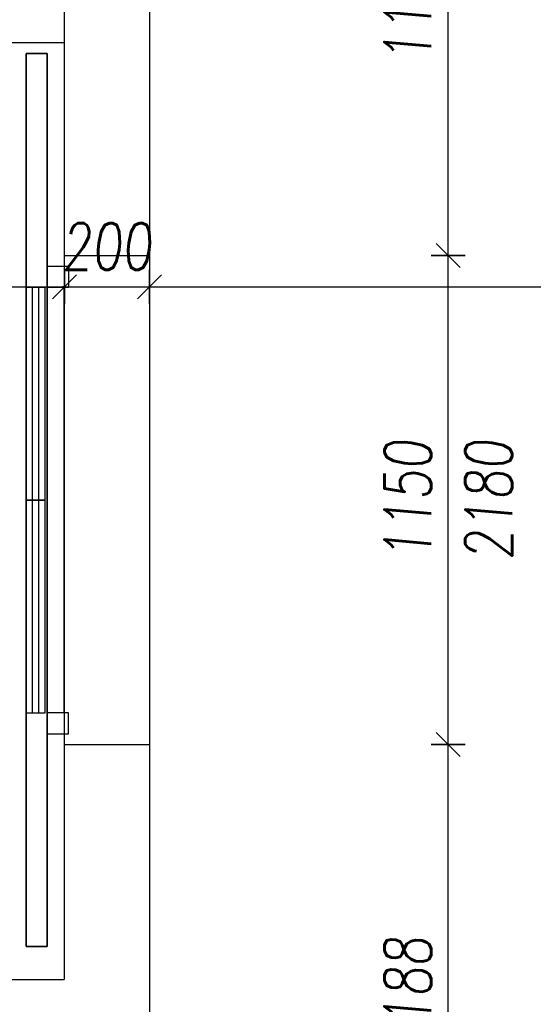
# Model space of a CAD drawing. Header units: millimetres. Extents: x 171 to 266814, y 44 to 350448.
# Tile 44 of 105: x 19753 to 20961, y 19275 to 21590. Entities that reach past the tile are written whole.
import ezdxf

# ---------------------------------------------------------------- set-up
doc = ezdxf.new("R2010")
doc.units = ezdxf.units.MM
doc.header["$LTSCALE"] = 100
doc.linetypes.add('ACAD_ISO10W100', pattern=[18.5, 12, -3, 0.5, -3])
for name, color, linetype in [('KOTY 50', 7, 'Continuous'), ('NOVÁ TENKÁ', 240, 'Continuous'), ('OBRYSY', 7, 'Continuous'), ('TENKA', 253, 'Continuous'), ('ŽB', 3, 'Continuous')]:
    doc.layers.add(name, color=color, linetype=linetype)
doc.styles.add('CS-ROMANS', font='romans.shx', dxfattribs={"width": 0.75, "oblique": 5})
doc.dimstyles.new('A_KÓTA_50', dxfattribs={"dimtxt": 110, "dimasz": 2, "dimexe": 100, "dimexo": 1500, "dimgap": 40, "dimtad": 1, "dimrnd": 1, "dimdsep": 46, "dimtxsty": 'CS-ROMANS', "dimblk": 'KOT_CARA20', "dimcen": 45, "dimse1": 1, "dimse2": 1, "dimclrd": 256, "dimclre": 256, "dimclrt": 256, "dimadec": 0, "dimazin": 0, "dimtfac": 1, "dimtix": 1, "dimtmove": 2, "dimatfit": 3, "dimldrblk": 'OBLIQUE', "dimfxl": 100, "dimtolj": 1, "dimarcsym": 0})

# ---------------------------------------------------------------- blocks, each defined once
blk = doc.blocks.new('10020_Elevator_0')
at = {"layer": 'NOVÁ TENKÁ', "lineweight": 35}
for p, q in [((-1100, 40), (-1100, 90)), ((-1100, 90), (1000, 90)), ((1000, 90), (1000, 40)), ((1000, 40), (-1100, 40))]:
    blk.add_line(p, q, dxfattribs=at)
at = {"layer": 'NOVÁ TENKÁ'}
for p, q in [((-550, 40), (-600, 40)), ((-600, 40), (-600, -10)), ((-550, -10), (-550, 40)), ((450, 40), (500, 40)), ((450, -10), (450, 40)), ((500, 40), (500, -10)), ((-550, 0), (450, 0)), ((-600, -10), (-550, -10)), ((500, -10), (450, -10))]:
    blk.add_line(p, q, dxfattribs=at)
for points in [[(-50, 45), (-50, 90), (-550, 90), (-550, 45)], [(450, 45), (450, 90), (-50, 90), (-50, 45)]]:
    blk.add_lwpolyline(points, close=True, dxfattribs=at)
for points in [[(-550, 75), (-50, 75)], [(-50, 75), (450, 75)], [(-550, 60), (-50, 60)], [(-50, 60), (450, 60)]]:
    blk.add_lwpolyline(points, dxfattribs=at)
blk = doc.blocks.new('KOT_CARA20')
for p, q in [((0, 20), (0, -20)), ((0, 0), (14.1, 14.1)), ((0, 0), (-14.1, -14.1))]:
    blk.add_line(p, q)
blk = doc.blocks.new('*D175')
at = {"layer": 'Defpoints', "color": 0, "transparency": 16777216}
for p in [(19857.6, 21191.7), (17757.6, 21150.3), (19857.6, 20961.9)]:
    blk.add_point(p, dxfattribs=at)
at = {"layer": 'KOTY 50', "lineweight": -2, "ltscale": 5, "transparency": 16777216}
blk.add_line((17759.6, 20961.9), (19855.6, 20961.9), dxfattribs=at)
at = {"layer": 'KOTY 50', "lineweight": -2, "transparency": 16777216, "xscale": 2, "yscale": 2, "zscale": 2, "rotation": 180}
blk.add_blockref('KOT_CARA20', (17757.6, 20961.9), dxfattribs=at)
at = {"layer": 'KOTY 50', "lineweight": -2, "transparency": 16777216, "xscale": 2, "yscale": 2, "zscale": 2}
blk.add_blockref('KOT_CARA20', (19857.6, 20961.9), dxfattribs=at)
at = {"layer": 'KOTY 50', "transparency": 16777216, "insert": (18807.6, 21056.9), "char_height": 110, "attachment_point": 5, "style": 'CS-ROMANS'}
blk.add_mtext('\\A1;2100', dxfattribs=at)
blk = doc.blocks.new('_OBLIQUE')
at = {"color": 0, "linetype": 'ByBlock', "ltscale": 15}
blk.add_line((-0.5, -0.5), (0.5, 0.5), dxfattribs=at)
blk = doc.blocks.new('*D176')
at = {"layer": 'Defpoints', "color": 0, "transparency": 16777216}
for p in [(19857.6, 21191.7), (20057.6, 21180.7), (20057.6, 20961.9)]:
    blk.add_point(p, dxfattribs=at)
at = {"layer": 'KOTY 50', "lineweight": -2, "ltscale": 5, "transparency": 16777216}
for p, q in [((19855.6, 20961.9), (19853.6, 20961.9)), ((19857.6, 20961.9), (20057.6, 20961.9)), ((20059.6, 20961.9), (20061.6, 20961.9))]:
    blk.add_line(p, q, dxfattribs=at)
at = {"layer": 'KOTY 50', "lineweight": -2, "transparency": 16777216, "xscale": 2, "yscale": 2, "zscale": 2}
blk.add_blockref('KOT_CARA20', (19857.6, 20961.9), dxfattribs=at)
at = {"layer": 'KOTY 50', "lineweight": -2, "transparency": 16777216, "xscale": 2, "yscale": 2, "zscale": 2, "rotation": 180}
blk.add_blockref('KOT_CARA20', (20057.6, 20961.9), dxfattribs=at)
at = {"layer": 'KOTY 50', "transparency": 16777216, "insert": (19957.6, 21056.9), "char_height": 110, "attachment_point": 5, "style": 'CS-ROMANS'}
blk.add_mtext('\\A1;200', dxfattribs=at)
blk = doc.blocks.new('*D177')
at = {"layer": 'Defpoints', "color": 0, "transparency": 16777216}
for p in [(22307.6, 21325.6), (20057.6, 21180.7), (22307.6, 20961.9)]:
    blk.add_point(p, dxfattribs=at)
at = {"layer": 'KOTY 50', "lineweight": -2, "ltscale": 5, "transparency": 16777216}
blk.add_line((20059.6, 20961.9), (22305.6, 20961.9), dxfattribs=at)
at = {"layer": 'KOTY 50', "lineweight": -2, "transparency": 16777216, "xscale": 2, "yscale": 2, "zscale": 2, "rotation": 180}
blk.add_blockref('KOT_CARA20', (20057.6, 20961.9), dxfattribs=at)
at = {"layer": 'KOTY 50', "lineweight": -2, "transparency": 16777216, "xscale": 2, "yscale": 2, "zscale": 2}
blk.add_blockref('KOT_CARA20', (22307.6, 20961.9), dxfattribs=at)
at = {"layer": 'KOTY 50', "transparency": 16777216, "insert": (21182.6, 21056.9), "char_height": 110, "attachment_point": 5, "style": 'CS-ROMANS'}
blk.add_mtext('\\A1;2250', dxfattribs=at)
blk = doc.blocks.new('*D334')
at = {"layer": 'Defpoints', "color": 0, "transparency": 16777216}
for p in [(20057.6, 19885.4), (20760.6, 19885.4), (20057.6, 18697.9)]:
    blk.add_point(p, dxfattribs=at)
at = {"layer": 'KOTY 50', "lineweight": -2, "ltscale": 5, "transparency": 16777216}
blk.add_line((20760.6, 18699.9), (20760.6, 19883.4), dxfattribs=at)
at = {"layer": 'KOTY 50', "lineweight": -2, "transparency": 16777216, "xscale": 2, "yscale": 2, "zscale": 2}
for p, rotation in [((20760.6, 19885.4), 90), ((20760.6, 18697.9), 270)]:
    blk.add_blockref('KOT_CARA20', p, dxfattribs=dict(at, rotation=rotation))
at = {"layer": 'KOTY 50', "transparency": 16777216, "insert": (20665.6, 19291.7), "char_height": 110, "attachment_point": 5, "rotation": 90, "style": 'CS-ROMANS'}
blk.add_mtext('\\A1;1188', dxfattribs=at)
blk = doc.blocks.new('*D335')
at = {"layer": 'Defpoints', "color": 0, "transparency": 16777216}
for p in [(20057.6, 21035.4), (20760.6, 21035.4), (20057.6, 19885.4)]:
    blk.add_point(p, dxfattribs=at)
at = {"layer": 'KOTY 50', "lineweight": -2, "ltscale": 5, "transparency": 16777216}
blk.add_line((20760.6, 19887.4), (20760.6, 21033.4), dxfattribs=at)
at = {"layer": 'KOTY 50', "lineweight": -2, "transparency": 16777216, "xscale": 2, "yscale": 2, "zscale": 2}
for p, rotation in [((20760.6, 21035.4), 90), ((20760.6, 19885.4), 270)]:
    blk.add_blockref('KOT_CARA20', p, dxfattribs=dict(at, rotation=rotation))
at = {"layer": 'KOTY 50', "transparency": 16777216, "char_height": 110, "attachment_point": 5, "rotation": 90, "style": 'CS-ROMANS'}
for s, insert in [('\\A1;1150', (20665.6, 20460.4)), ('\\A1;2180', (20855.6, 20460.4))]:
    blk.add_mtext(s, dxfattribs=dict(at, insert=insert))
blk = doc.blocks.new('*D336')
at = {"layer": 'Defpoints', "color": 0, "transparency": 16777216}
for p in [(20057.6, 22225.4), (20760.6, 22225.4), (20057.6, 21035.4)]:
    blk.add_point(p, dxfattribs=at)
at = {"layer": 'KOTY 50', "lineweight": -2, "ltscale": 5, "transparency": 16777216}
blk.add_line((20760.6, 21037.4), (20760.6, 22223.4), dxfattribs=at)
at = {"layer": 'KOTY 50', "lineweight": -2, "transparency": 16777216, "xscale": 2, "yscale": 2, "zscale": 2}
for p, rotation in [((20760.6, 22225.4), 90), ((20760.6, 21035.4), 270)]:
    blk.add_blockref('KOT_CARA20', p, dxfattribs=dict(at, rotation=rotation))
at = {"layer": 'KOTY 50', "transparency": 16777216, "insert": (20665.6, 21630.4), "char_height": 110, "attachment_point": 5, "rotation": 90, "style": 'CS-ROMANS'}
blk.add_mtext('\\A1;1190', dxfattribs=at)

msp = doc.modelspace()

# ---------------------------------------------------------------- linework, layer by layer
at = {"layer": 'OBRYSY', "color": 253}
msp.add_line((19857.556, 21535.41), (17757.556, 21535.41), dxfattribs=at)
at = {"layer": 'TENKA', "color": 253, "ltscale": 5}
msp.add_line((19857.556, 21035.41), (19857.556, 19885.41), dxfattribs=at)
at = {"layer": 'TENKA', "color": 253, "linetype": 'ACAD_ISO10W100', "ltscale": 5}
msp.add_line((20057.556, 21035.41), (20057.556, 19885.41), dxfattribs=at)
at = {"layer": 'ŽB', "color": 253}
for p, q in [((19857.556, 22225.41), (19857.556, 21035.41)), ((20057.556, 22225.41), (20057.556, 21035.41)), ((19857.556, 21035.41), (20057.556, 21035.41)), ((19857.556, 21035.41), (20057.556, 21035.41)), ((19857.556, 21035.41), (20057.556, 21035.41)), ((19857.556, 19885.41), (19857.556, 19332.91)), ((19857.556, 19885.41), (20057.556, 19885.41)), ((19857.556, 19885.41), (20057.556, 19885.41)), ((19857.556, 19885.41), (20057.556, 19885.41)), ((19857.556, 19885.41), (20057.556, 19885.41)), ((20057.556, 19885.41), (20057.556, 18697.91)), ((17757.556, 19332.91), (19857.556, 19332.91)), ((17757.556, 19332.91), (19857.556, 19332.91))]:
    msp.add_line(p, q, dxfattribs=at)

# ---------------------------------------------------------------- block references
at = {"color": 253, "rotation": 90}
msp.add_blockref('10020_Elevator_0', (19857.556, 20510.41), dxfattribs=at)

# ---------------------------------------------------------------- dimensions: what is measured, and where the dimension line sits
at = {"layer": 'KOTY 50', "color": 253, "ltscale": 5}
for base, p1, p2, picture, middle in [((20760.616, 22225.41), (20057.556, 21035.41), (20057.556, 22225.41), '*D336', (20665.616, 21630.41)), ((20760.616, 19885.41), (20057.556, 18697.91), (20057.556, 19885.41), '*D334', (20665.616, 19291.66))]:
    dim = msp.add_linear_dim(base=base, p1=p1, p2=p2, angle=90, dimstyle='A_KÓTA_50', dxfattribs=at)
    dim.commit()
    dim.dimension.update_dxf_attribs({"geometry": picture, "text_midpoint": middle})
for base, p1, p2, picture, middle in [((22307.556, 20961.851), (20057.556, 21180.675), (22307.556, 21325.645), '*D177', (21182.556, 21056.851)), ((19857.556, 20961.851), (17757.556, 21150.319), (19857.556, 21191.691), '*D175', (18807.556, 21056.851)), ((20057.556, 20961.851), (19857.556, 21191.691), (20057.556, 21180.675), '*D176', (19957.556, 21056.851))]:
    dim = msp.add_linear_dim(base=base, p1=p1, p2=p2, dimstyle='A_KÓTA_50', dxfattribs=at)
    dim.commit()
    dim.dimension.update_dxf_attribs({"geometry": picture, "text_midpoint": middle})
dim = msp.add_linear_dim(base=(20760.616, 21035.41), p1=(20057.556, 19885.41), p2=(20057.556, 21035.41), angle=90, text='<>\\X2180', dimstyle='A_KÓTA_50', dxfattribs=at)
dim.commit()
dim.dimension.update_dxf_attribs({"geometry": '*D335', "text_midpoint": (20665.616, 20460.41)})

doc.saveas('drawing.dxf')
